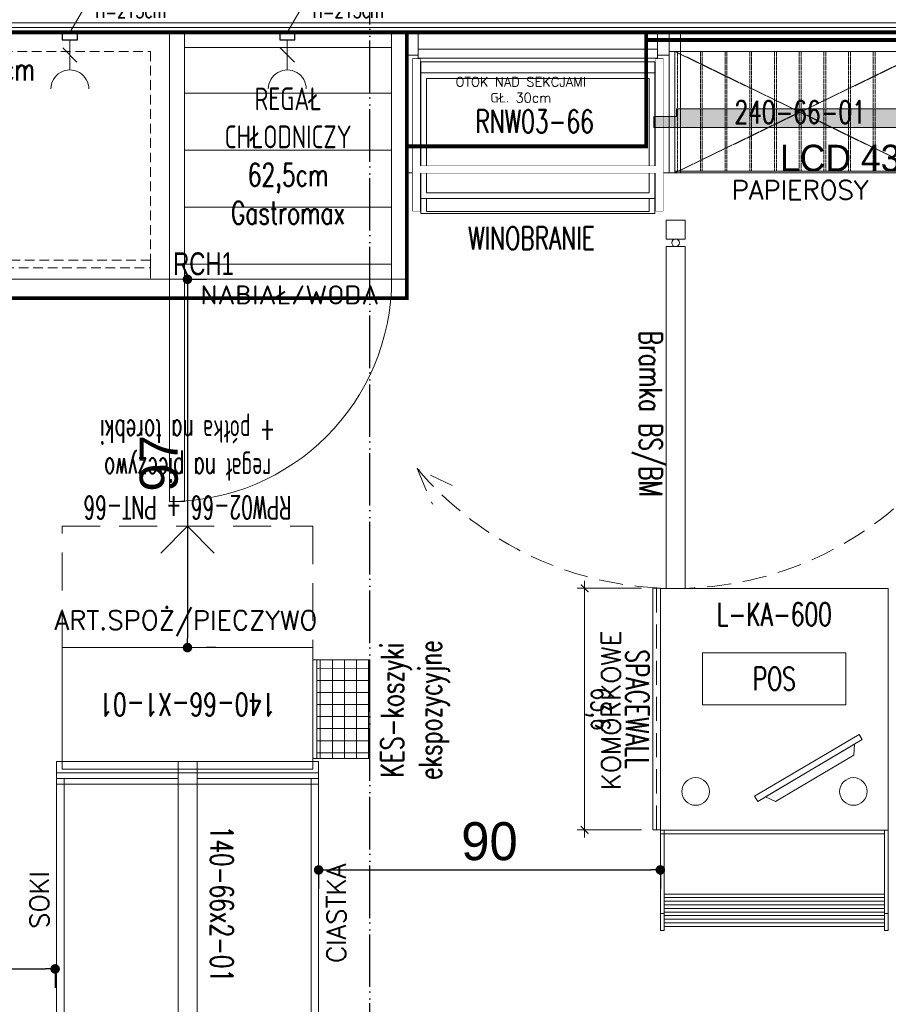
# Model space of a CAD drawing. Header units: metres. Extents: x 5541655 to 5588333, y 5589641 to 5627331.
# Tile 15 of 57: x 5585378 to 5585606, y 5625754 to 5626014. Entities that reach past the tile are written whole.
import ezdxf
from ezdxf.enums import TextEntityAlignment as Align

# ---------------------------------------------------------------- set-up
doc = ezdxf.new("R2010")
doc.units = ezdxf.units.M
doc.header["$MEASUREMENT"] = 0
for name, pattern in [('ACAD_ISO10W100', [18, 12, -3, 0, -3]), ('DASH', [0.75, 0.5, -0.25]), ('DASHED', [19.05, 12.7, -6.35])]:
    doc.linetypes.add(name, pattern=pattern)
doc.layers.get('0').update_dxf_attribs({"linetype": 'CONTINUOUS', "lineweight": 18})
doc.layers.get('Defpoints').update_dxf_attribs({"linetype": 'CONTINUOUS'})
for name, color, linetype in [('2D- Siatka Modularna', 7, 'ACAD_ISO10W100'), ('Budowlane - Sciany Wew', 7, 'CONTINUOUS'), ('Indeksy_urządzeń_gastronomicznych', 242, 'CONTINUOUS'), ('Otok zielony', 114, 'CONTINUOUS'), ('Ściany', 51, 'CONTINUOUS')]:
    doc.layers.add(name, color=color, linetype=linetype)
for name, color, linetype, lineweight in [('CHLODNICTWO', 94, 'CONTINUOUS', 20), ('Instalacje elektryczne', 1, 'CONTINUOUS', 20), ('MEBLE PKN', 150, 'CONTINUOUS', 20), ('WYMIARY WEW', 251, 'CONTINUOUS', 13)]:
    doc.layers.add(name, color=color, linetype=linetype, lineweight=lineweight)
doc.layers.add('Otok szary', color=7, linetype='CONTINUOUS', true_color=0x7d7d7d)
doc.styles.add('Arch-Dim', font='romans.shx', dxfattribs={"width": 0.75})
doc.styles.add('JACEK_07', font='SIMPLEX.SHX', dxfattribs={"width": 0.7})
doc.styles.add('PL_D50', font='GOTHIC.TTF', dxfattribs={"height": 10})
doc.styles.add('RomanS', font='romans.shx')
doc.dimstyles.new('PLANCO D50', dxfattribs={"dimscale": 0.5, "dimtxt": 10, "dimasz": 5, "dimexe": 10, "dimexo": 15, "dimgap": 5, "dimtad": 1, "dimdec": 0, "dimrnd": 0.5, "dimzin": 12, "dimtxsty": 'PL_D50', "dimblk": 'DOT', "dimcen": 1.25, "dimadec": 0, "dimazin": 0, "dimtfac": 1, "dimtdec": 0, "dimtmove": 1, "dimatfit": 3, "dimldrblk": 'DOT', "dimfxl": 10, "dimfxlon": 1, "dimarcsym": 0})
doc.dimstyles.new('wymiary 10', dxfattribs={"dimscale": 2, "dimtxt": 2.5, "dimasz": 1, "dimexe": 1, "dimexo": 2.5, "dimgap": 0.25, "dimtad": 1, "dimdec": 1, "dimzin": 9, "dimtxsty": 'Arch-Dim', "dimblk": 'ARCHTICK', "dimcen": 1, "dimdle": 1, "dimclrd": 256, "dimclre": 256, "dimclrt": 256, "dimadec": 0, "dimazin": 0, "dimtfac": 1, "dimtdec": 1, "dimtofl": 0, "dimtmove": 1, "dimatfit": 3, "dimldrblk": 'NONE', "dimfxl": 1, "dimtolj": 1, "dimtzin": 0, "dimarcsym": 0})

# ---------------------------------------------------------------- blocks, each defined once
blk = doc.blocks.new('*U360')
at = {"color": 253, "linetype": 'DASHED', "ltscale": 0.5, "true_color": 0x9e9e9e}
for points in [[(74.83, 61.49), (65.42, 65.5), (69.92, 56.31)], [(69.92, -61.31), (65.42, -70.5), (74.83, -66.49)]]:
    blk.add_lwpolyline(points, dxfattribs=at)
blk.add_lwpolyline([(97, -5), (97, 0), (7, 0), (7, -2.5, -1), (5, -2.5), (5, 0), (0, 0), (0, -5), (5, -5), (5, -2.5, -1), (7, -2.5), (7, -5), (97, -5)], format="xyb", close=True)
blk.add_lwpolyline([(0, 0), (0, 0), (0, -5), (0, -5)], close=True)
blk.add_arc((8, -2.5), 89, 310.1759, 49.8241, dxfattribs=at)
at = {"color": 7, "insert": (51, -10.02), "char_height": 6, "width": 88, "attachment_point": 5, "style": 'JACEK_07'}
blk.add_mtext('Bramka BS/BM', dxfattribs=at)
blk = doc.blocks.new('*U363')
for p, q in [((0, -90), (0, -63.6)), ((60, -63.6), (0, -63.6)), ((59, -64.6), (0, -64.6)), ((1, -90), (1, -63.6)), ((59, -90), (59, -63.6)), ((60, -90), (60, -63.6)), ((59, -80.44), (1, -80.44)), ((59, -81.34), (1, -81.34)), ((59, -82.3), (1, -82.3)), ((59, -83.26), (1, -83.26)), ((59, -84.22), (1, -84.22)), ((59, -85.18), (1, -85.18)), ((0, -85.6), (1, -85.6)), ((59, -86.13), (1, -86.13)), ((59, -87.09), (1, -87.09)), ((59, -88.05), (1, -88.05)), ((60, -85.6), (59, -85.6)), ((1, -90), (0, -90)), ((59, -89.01), (1, -89.01)), ((60, -90), (59, -90))]:
    blk.add_line(p, q)
for points in [[(0, 0), (0, -63.6), (60, -63.6), (60, 0)], [(11.13, -30.61), (48.85, -30.61), (48.85, -16.9), (11.13, -16.9)]]:
    blk.add_lwpolyline(points, close=True)
for points in [[(52.34, -38.4), (24.81, -54.72), (25.63, -56.09), (53.16, -39.78), (52.34, -38.4)], [(51.09, -41), (27.7, -54.87), (30.3, -56.12), (50.94, -43.88), (51.09, -41)]]:
    blk.add_lwpolyline(points)
for centre in [(9.3, -53.44), (50.82, -53.44)]:
    blk.add_circle(centre, 3.64)
at = {"color": 7, "char_height": 6, "attachment_point": 5, "style": 'JACEK_07'}
for s, insert, width in [('L-KA-600', (30, -6.8), 60), ('POS', (29.99, -23.75), 37.7197)]:
    blk.add_mtext(s, dxfattribs=dict(at, insert=insert, width=width))
blk = doc.blocks.new('240-66-01')
for points in [[(64.5, 5), (64.5, -32), (67.5, -32), (67.5, 5), (64.5, 5)], [(67.5, 5), (64.5, 5), (64.5, 0), (67.5, 0)], [(0, -32), (66, -32), (66, -31.5), (0, -31.5)]]:
    blk.add_lwpolyline(points, close=True)
blk.add_lwpolyline([(0, 0), (66, 0), (66, -32), (0, -32), (0, 0)])
at = {"linetype": 'DASHED', "ltscale": 0.002}
for points in [[(0, 0), (66, -32)], [(66, 0), (0, -32)]]:
    blk.add_lwpolyline(points, dxfattribs=at)
at = {"color": 253, "linetype": 'DASHED', "ltscale": 0.003, "true_color": 0xb3b3b3}
for points in [[(0.75, 0), (0.75, -31.5), (6.75, -31.5), (6.75, 0), (0.75, 0)], [(7.25, 0), (7.25, -31.5), (13.25, -31.5), (13.25, 0), (7.25, 0)], [(13.75, 0), (13.75, -31.5), (19.75, -31.5), (19.75, 0), (13.75, 0)], [(20.25, 0), (20.25, -31.5), (26.25, -31.5), (26.25, 0), (20.25, 0)], [(26.75, 0), (26.75, -31.5), (32.75, -31.5), (32.75, 0), (26.75, 0)], [(33.25, 0), (33.25, -31.5), (39.25, -31.5), (39.25, 0), (33.25, 0)], [(39.75, 0), (39.75, -31.5), (45.75, -31.5), (45.75, 0), (39.75, 0)], [(46.25, 0), (46.25, -31.5), (52.25, -31.5), (52.25, 0), (46.25, 0)], [(52.75, 0), (52.75, -31.5), (58.75, -31.5), (58.75, 0), (52.75, 0)], [(59.25, 0), (59.25, -31.5), (65.25, -31.5), (65.25, 0), (59.25, 0)]]:
    blk.add_lwpolyline(points, dxfattribs=at)
at = {"color": 7, "insert": (33, -16), "char_height": 6, "width": 66, "attachment_point": 5, "style": 'JACEK_07'}
blk.add_mtext('240-66-01', dxfattribs=at)
at = {"style": 'RomanS'}
blk.add_attdef('KATEGORIA', text='', height=5, dxfattribs=at).set_placement((33, -34), align=Align.TOP_CENTER)
blk = doc.blocks.new('*U382')
blk.add_lwpolyline([(-1.5, 0), (-1.5, -37), (1.5, -37), (1.5, 0), (-1.5, 0), (-1.5, -5), (1.5, -5)])
ref = blk.add_blockref('240-66-01', (0, -5))
ref.add_attrib('KATEGORIA', 'PAPIEROSY', dxfattribs={"color": 7, "height": 5, "style": 'RomanS'}).set_placement((33, -39), align=Align.TOP_CENTER)
blk = doc.blocks.new('*U384')
for p, q in [((64.5, -4.4), (1.5, -4.4)), ((63.8, -7.8), (2.2, -7.8)), ((2.2, -7.8), (2.2, -47.67)), ((63.8, -7.8), (63.8, -47.67)), ((63.8, -10.62), (2.2, -10.62)), ((2.2, -10.62), (2.2, -43.7)), ((62.3, -12.12), (3.7, -12.12)), ((3.7, -12.12), (3.7, -42.2)), ((62.3, -12.12), (62.3, -42.2)), ((63.8, -10.62), (63.8, -43.7)), ((63.8, -43.7), (2.2, -43.7)), ((62.3, -42.2), (3.7, -42.2)), ((3.7, -43.7), (3.7, -47.13)), ((62.3, -43.7), (62.3, -47.13)), ((63.8, -47.67), (2.2, -47.67)), ((62.3, -47.13), (3.7, -47.13))]:
    blk.add_line(p, q)
for points in [[(-1.5, 0), (-1.5, -37), (1.5, -37), (1.5, 0), (-1.5, 0)], [(1.5, 0), (1.5, -6), (-1.5, -6), (-1.5, 0)], [(64.5, 0), (64.5, -37), (67.5, -37), (67.5, 0), (64.5, 0)], [(67.5, 0), (67.5, -6), (64.5, -6), (64.5, 0)], [(0, -7.01), (0, -47), (2, -47), (2, -7.01)], [(66, -7.01), (66, -47), (64, -47), (64, -7.01)]]:
    blk.add_lwpolyline(points, close=True)
at = {"color": 7, "style": 'JACEK_07', "width": 0.7}
blk.add_text('RNW03-66', height=6, dxfattribs=at).set_placement((16.55, -26.43))
at = {"color": 0, "insert": (31.32, -54.18), "char_height": 6, "width": 60, "attachment_point": 5, "style": 'JACEK_07'}
blk.add_mtext('{\\C7;WINOBRANIE}', dxfattribs=at)
for points in [[(2, -7.01), (2, -47), (0, -47), (0, -7.01)], [(66, -7.01), (66, -47), (64, -47), (64, -7.01)]]:
    blk.add_wipeout(points)
blk.add_line((64.5, -6.8), (1.5, -6.8))
blk.add_lwpolyline([(63.8, -37), (2.2, -37), (2.2, -35.2), (63.8, -35.2)], close=True)
blk.add_wipeout([(66, -37), (0, -37), (0, -35.2), (66, -35.2)])
blk = doc.blocks.new('gn-230')
at = {"layer": 'Instalacje elektryczne'}
for p, q in [((-4, 0), (-19.8, 0)), ((-15.65, -3.75), (-8.15, 3.75))]:
    blk.add_line(p, q, dxfattribs=at)
at = {"layer": 'Instalacje elektryczne', "lineweight": 30}
blk.add_lwpolyline([(-4, -4), (0, -4), (0, 4), (-4, 4)], close=True, dxfattribs=at)
at = {"layer": 'Instalacje elektryczne'}
blk.add_arc((-29.8, 0), 10, 270, 90, dxfattribs=at)
blk = doc.blocks.new('*U391')
for p, q in [((58.5, -16), (4, -16)), ((58.5, -31), (4, -31)), ((58.5, -46), (4, -46))]:
    blk.add_line(p, q)
at = {"color": 1}
blk.add_lwpolyline([(31.03, 0), (36.17, 8.9), (57.31, 8.9)], dxfattribs=at)
for points in [[(0, -65), (0, 0)], [(0, 0), (62.5, 0)], [(4, 0), (4, -65)], [(58.5, -65), (58.5, 0)], [(62.5, 0), (62.5, -65)], [(4, -4), (58.5, -4)], [(58.5, -4), (58.5, -61)], [(58.5, -61), (4, -61)], [(62.5, -65), (0, -65)]]:
    blk.add_lwpolyline(points)
blk.add_lwpolyline([(0, -65), (4, -65), (4, -123.5), (0, -123.5)], close=True)
blk.add_arc((0, -65), 58.5, 270, 0)
at = {"color": 1, "xscale": 0.5, "yscale": 0.5, "zscale": 0.5, "rotation": 89.99999999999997}
blk.add_blockref('gn-230', (31.03, 0), dxfattribs=at)
at = {"color": 1, "insert": (37.72, 14.46), "char_height": 4, "width": 32.4538, "attachment_point": 1, "style": 'RomanS'}
blk.add_mtext('{\\W0.7;230V\\PH=215cm}', dxfattribs=at)
at = {"color": 242, "insert": (31.25, -32.5), "char_height": 6, "width": 62.5, "attachment_point": 5, "style": 'JACEK_07'}
blk.add_mtext('REGAŁ\\PCHŁODNICZY\\P62,5cm\\PGastromax', dxfattribs=at)
at = {"layer": 'Indeksy_urządzeń_gastronomicznych', "color": 242, "insert": (1, -64), "char_height": 6, "width": 36.1, "attachment_point": 7, "style": 'JACEK_07'}
blk.add_mtext('\\pxql;{\\fArial|b0|i0|c238|p34;RCH1}', dxfattribs=at)
blk = doc.blocks.new('_Dot')
at = {"color": 0, "linetype": 'ByBlock', "lineweight": -2}
blk.add_line((-0.5, 0), (-1, 0), dxfattribs=at)
at = {"color": 0, "linetype": 'ByBlock', "const_width": 0.5}
blk.add_lwpolyline([(-0.25, 0, 1), (0.25, 0, 1)], format="xyb", close=True, dxfattribs=at)
blk = doc.blocks.new('*D449')
at = {"layer": 'Defpoints', "color": 0}
for p in [(5585297.03, 5625813.79), (5585387.03, 5625813.79), (5585387.03, 5625763.7)]:
    blk.add_point(p, dxfattribs=at)
at = {"layer": 'WYMIARY WEW', "color": 0, "lineweight": -2}
for p, q in [((5585297.03, 5625764.1), (5585297.03, 5625758.7)), ((5585299.53, 5625763.7), (5585384.53, 5625763.7)), ((5585387.03, 5625764.1), (5585387.03, 5625758.7))]:
    blk.add_line(p, q, dxfattribs=at)
at = {"layer": 'WYMIARY WEW', "color": 0, "lineweight": -2, "xscale": 2.5, "yscale": 2.5, "zscale": 2.5, "rotation": 180}
blk.add_blockref('_Dot', (5585297.03, 5625763.7), dxfattribs=at)
at = {"layer": 'WYMIARY WEW', "color": 0, "lineweight": -2, "xscale": 2.5, "yscale": 2.5, "zscale": 2.5}
blk.add_blockref('_Dot', (5585387.03, 5625763.7), dxfattribs=at)
at = {"layer": 'WYMIARY WEW', "color": 0, "insert": (5585342.03, 5625771.2), "char_height": 10, "attachment_point": 5, "style": 'PL_D50'}
blk.add_mtext('90', dxfattribs=at)
blk = doc.blocks.new('*U174')
for points in [[(-3, 34.5), (-3, -34.5), (0, -34.5), (0, 34.5)], [(-3, 33), (-3, -33), (-33, -33), (-33, 33)], [(0, -2.5), (-3, -2.5), (-3, 2.5), (0, 2.5)]]:
    blk.add_lwpolyline(points, close=True)
at = {"color": 7, "insert": (-18, 0), "char_height": 6, "width": 66, "attachment_point": 5, "rotation": 270, "style": 'JACEK_07'}
blk.add_mtext('140-66-X1-01', dxfattribs=at)
blk = doc.blocks.new('*U173')
for points in [[(0, -2.5), (0, 34.5), (3, 34.5), (3, -2.5), (0, -2.5)], [(66, -2.5), (66, 34.5), (69, 34.5), (69, -2.5), (66, -2.5)], [(1.5, 32.5), (67.5, 32.5), (67.5, 2.5), (1.5, 2.5)], [(0, 2.5), (0, -34.5), (3, -34.5), (3, 2.5), (0, 2.5)], [(0, 2.5), (3, 2.5), (3, -2.5), (0, -2.5)], [(66, 2.5), (66, -34.5), (69, -34.5), (69, 2.5), (66, 2.5)], [(69, 2.5), (66, 2.5), (66, -2.5), (69, -2.5)], [(1.5, -2.5), (67.5, -2.5), (67.5, -32.5), (1.5, -32.5)]]:
    blk.add_lwpolyline(points, close=True)
for points in [[(1.5, 2.5), (67.5, 2.5), (67.5, 34.5), (1.5, 34.5), (1.5, 2.5)], [(1.5, -2.5), (67.5, -2.5), (67.5, -34.5), (1.5, -34.5), (1.5, -2.5)]]:
    blk.add_lwpolyline(points)
at = {"color": 7, "insert": (34.5, 9), "char_height": 6, "width": 69, "attachment_point": 5, "style": 'JACEK_07'}
blk.add_mtext('140-66x2-01', dxfattribs=at)
blk = doc.blocks.new('*D453')
at = {"layer": 'Defpoints', "color": 0}
for p in [(5585546.32, 5625857.07), (5585456.38, 5625833.29), (5585546.32, 5625789.75)]:
    blk.add_point(p, dxfattribs=at)
at = {"layer": 'WYMIARY WEW', "color": 0, "lineweight": -2}
for p, q in [((5585456.38, 5625790.15), (5585456.38, 5625784.75)), ((5585458.88, 5625789.75), (5585543.82, 5625789.75)), ((5585546.32, 5625790.15), (5585546.32, 5625784.75))]:
    blk.add_line(p, q, dxfattribs=at)
at = {"layer": 'WYMIARY WEW', "color": 0, "lineweight": -2, "xscale": 2.5, "yscale": 2.5, "zscale": 2.5, "rotation": 180}
blk.add_blockref('_Dot', (5585456.38, 5625789.75), dxfattribs=at)
at = {"layer": 'WYMIARY WEW', "color": 0, "lineweight": -2, "xscale": 2.5, "yscale": 2.5, "zscale": 2.5}
blk.add_blockref('_Dot', (5585546.32, 5625789.75), dxfattribs=at)
at = {"layer": 'WYMIARY WEW', "color": 0, "insert": (5585501.35, 5625797.25), "char_height": 10, "attachment_point": 5, "style": 'PL_D50'}
blk.add_mtext('90', dxfattribs=at)
blk = doc.blocks.new('_ArchTick')
at = {"color": 0, "linetype": 'ByBlock', "const_width": 0.15}
blk.add_lwpolyline([(-0.5, -0.5), (0.5, 0.5)], dxfattribs=at)
blk = doc.blocks.new('*D201')
at = {"lineweight": -2, "transparency": 16777216}
for p, q in [((-31.8, -5), (-31.8, -21.93)), ((31.8, -5), (31.8, -21.93)), ((-33.8, -19.93), (33.8, -19.93))]:
    blk.add_line(p, q, dxfattribs=at)
at = {"layer": 'Defpoints', "color": 0, "transparency": 16777216}
for p in [(-31.8, 0), (31.8, 0), (31.8, -19.93)]:
    blk.add_point(p, dxfattribs=at)
at = {"lineweight": -2, "transparency": 16777216, "xscale": 2, "yscale": 2, "zscale": 2, "rotation": 180}
blk.add_blockref('_ArchTick', (-31.8, -19.93), dxfattribs=at)
at = {"lineweight": -2, "transparency": 16777216, "xscale": 2, "yscale": 2, "zscale": 2}
blk.add_blockref('_ArchTick', (31.8, -19.93), dxfattribs=at)
at = {"transparency": 16777216, "insert": (0, -16.46), "char_height": 5, "attachment_point": 5, "style": 'Arch-Dim'}
blk.add_mtext('\\A1;63,6', dxfattribs=at)
blk = doc.blocks.new('_None', base_point=(2.5, 0))
blk = doc.blocks.new('*D460')
at = {"layer": 'Defpoints', "color": 0}
for p in [(5585408.12, 5625945.25), (5585421.86, 5625848.29), (5585421.86, 5625848.29)]:
    blk.add_point(p, dxfattribs=at)
at = {"layer": 'WYMIARY WEW', "color": 0, "lineweight": -2}
for p, q in [((5585421.46, 5625945.25), (5585426.86, 5625945.25)), ((5585421.86, 5625942.75), (5585421.86, 5625850.79)), ((5585429.36, 5625848.29), (5585426.86, 5625848.29))]:
    blk.add_line(p, q, dxfattribs=at)
at = {"layer": 'WYMIARY WEW', "color": 0, "lineweight": -2, "xscale": 2.5, "yscale": 2.5, "zscale": 2.5}
for p, rotation in [((5585421.86, 5625945.25), 90), ((5585421.86, 5625848.29), 270)]:
    blk.add_blockref('_Dot', p, dxfattribs=dict(at, rotation=rotation))
at = {"layer": 'WYMIARY WEW', "color": 0, "insert": (5585414.36, 5625896.77), "char_height": 10, "attachment_point": 5, "rotation": 90, "style": 'PL_D50'}
blk.add_mtext('97', dxfattribs=at)
blk = doc.blocks.new('kes - koszyki ekspozycyjne')
h = blk.add_hatch()
h.set_pattern_fill('ANSI37', color=256, angle=45)
h.set_pattern_definition([(90, (0, 0), (-3.175, 7e-16), []), (180, (0, 0), (-7e-16, -3.175), [])])
h.paths.add_polyline_path([(25462.34, 20696.84), (25462.34, 20682.84), (25488.34, 20682.84), (25488.34, 20696.84)])
for p, q in [((25462.34, 20697.84), (25488.34, 20697.84)), ((25462.34, 20696.84), (25488.34, 20696.84)), ((25462.34, 20696.84), (25488.34, 20696.84))]:
    blk.add_line(p, q)
blk.add_lwpolyline([(25462.34, 20697.84), (25462.34, 20682.84), (25488.34, 20682.84), (25488.34, 20697.84)], close=True)
at = {"color": 7, "insert": (25475.07, 20670.98), "char_height": 6, "width": 88, "attachment_point": 5, "style": 'JACEK_07'}
blk.add_mtext('KES-koszyki \\Pekspozycyjne', dxfattribs=at)
blk = doc.blocks.new('*U209')
blk.add_blockref('kes - koszyki ekspozycyjne', (-25462.34, -20697.84))
blk = doc.blocks.new('Regał chłodniczy GP 125cm')
blk.add_lwpolyline([(0, 0), (125, 0), (125, -65), (0, -65), (0, 0)])
at = {"linetype": 'DASHED', "ltscale": 0.2}
for points in [[(5, -5), (120, -5), (120, -65), (5, -65)], [(5, -64), (62.5, -64), (62.5, -62), (5, -62)], [(62.5, -62), (120, -62), (120, -60), (62.5, -60)]]:
    blk.add_lwpolyline(points, close=True, dxfattribs=at)
at = {"color": 242, "insert": (51.52, -14.68), "char_height": 6, "width": 93.0449, "attachment_point": 5, "style": 'JACEK_07'}
blk.add_mtext('REGAŁ CHŁODNICZY 125cm\\PGastromax', dxfattribs=at)
blk = doc.blocks.new('*U392')
at = {"color": 1}
blk.add_lwpolyline([(98.8, 0), (103.94, 8.9), (125.08, 8.9)], dxfattribs=at)
blk.add_blockref('Regał chłodniczy GP 125cm', (0, 0))
at = {"color": 1, "xscale": 0.5, "yscale": 0.5, "zscale": 0.5, "rotation": 89.99999999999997}
blk.add_blockref('gn-230', (98.8, 0), dxfattribs=at)
at = {"color": 1, "insert": (105.49, 14.46), "char_height": 4, "width": 32.4538, "attachment_point": 1, "style": 'RomanS'}
blk.add_mtext('{\\W0.7;230V\\PH=215cm}', dxfattribs=at)
at = {"layer": 'Indeksy_urządzeń_gastronomicznych', "color": 242, "insert": (1, -64), "char_height": 6, "width": 36.1, "attachment_point": 7, "style": 'JACEK_07'}
blk.add_mtext('\\pxql;{\\fArial|b0|i0|c238|p34;RCH2}', dxfattribs=at)
blk = doc.blocks.new('*U216')
blk.add_lwpolyline([(0, 0), (66, 0), (66, -32), (0, -32)], close=True)
at = {"linetype": 'DASH', "ltscale": 20}
blk.add_lwpolyline([(0, -32), (66, -32), (66, -64), (0, -64)], close=True, dxfattribs=at)
for points in [[(33.01, -32), (33.01, -64), (25.88, -56.7)], [(33.01, -32), (33.01, -64), (40.15, -56.7)]]:
    blk.add_lwpolyline(points, dxfattribs=at)
at = {"color": 7, "insert": (33, -65.87), "char_height": 6, "width": 87.8961, "attachment_point": 2, "style": 'JACEK_07'}
blk.add_mtext('{\\W0.6;RPW02-66 + PNT-66\\Pregał na pieczywo\\P+ półka na torebki}', dxfattribs=at)
blk = doc.blocks.new('*U122')
at = {"linetype": 'DASHED', "const_width": 1}
blk.add_lwpolyline([(-179.5, 0), (114.75, 0), (114.75, -2), (-179.5, -2)], close=True, dxfattribs=at)
at = {"insert": (0, -6.94), "char_height": 2.5, "width": 50, "attachment_point": 5, "style": 'RomanS'}
blk.add_mtext('OTOK \\PPŁYTA MEBLOWA', dxfattribs=at)
blk = doc.blocks.new('*U164')
at = {"linetype": 'DASHED', "const_width": 1}
blk.add_lwpolyline([(-30, 0), (33, 0), (33, -30), (-30, -30)], close=True, dxfattribs=at)
at = {"insert": (0, -15.12), "char_height": 2.5, "width": 50, "attachment_point": 5, "style": 'RomanS'}
blk.add_mtext('OTOK NAD SEKCJAMI \\PGŁ. 30cm', dxfattribs=at)
blk = doc.blocks.new('43 LCD top')
at = {"true_color": 0xff2929}
h = blk.add_hatch(color=20, dxfattribs=at)
h.dxf.hatch_style = 1
h.paths.add_polyline_path([(3419.81, 2134.69), (3419.81, 2137.52), (3425.81, 2137.52), (3425.81, 2139.52), (3510.56, 2139.52), (3510.56, 2137.52), (3516.56, 2137.52), (3516.56, 2134.69)])
blk.add_lwpolyline([(3419.81, 2134.69), (3516.56, 2134.69), (3516.56, 2137.52), (3510.56, 2137.52), (3510.56, 2139.52), (3425.81, 2139.52), (3425.81, 2137.52), (3419.81, 2137.52)], close=True)
for p in [(3417.81, 2157.69), (3468.18, 2157.69), (3518.56, 2157.69), (3417.81, 2134.69), (3518.56, 2134.69)]:
    blk.add_point(p)
at = {"insert": (3453, 2130.11), "char_height": 7, "attachment_point": 1, "style": 'PL_D50'}
blk.add_mtext_dynamic_manual_height_columns('LCD 43"', width=55.1787, gutter_width=50, heights=[0], dxfattribs=at)
blk = doc.blocks.new('*U39')
for p in [(-3419.81, -2134.69), (-3323.06, -2134.69), (-3226.31, -2134.69)]:
    blk.add_blockref('43 LCD top', p)
blk = doc.blocks.new('*U732')
at = {"linetype": 'DASHED', "const_width": 1}
blk.add_lwpolyline([(-140.47, 0), (172.03, 0), (172.03, -70), (-140.47, -70)], close=True, dxfattribs=at)
at = {"layer": 'Otok szary'}
blk.add_lwpolyline([(39.72, -0.65), (40.22, -0.65), (40.22, -0.65)], dxfattribs=at)
at = {"insert": (-45.48, -33.5), "char_height": 2.5, "width": 446, "attachment_point": 5, "style": 'RomanS'}
blk.add_mtext('OTOK NAD LODÓWKAMI\\PGŁ. 70cm', dxfattribs=at)
blk = doc.blocks.new('*U200')
blk.add_lwpolyline([(-31.8, 0), (31.8, 0), (31.8, -2), (-31.8, -2)], close=True)
at = {"color": 253, "linetype": 'DASHED', "ltscale": 0.5, "true_color": 0x9e9e9e}
blk.add_lwpolyline([(-31.8, -1), (31.8, -1)], dxfattribs=at)
at = {"color": 7, "insert": (0, -6.05), "char_height": 6, "attachment_point": 5, "style": 'JACEK_07'}
blk.add_mtext('SPACEWALL', dxfattribs=at)
dim = blk.add_linear_dim(base=(31.8, -19.93), p1=(-31.8, 0), p2=(31.8, 0), dimstyle='wymiary 10')
dim.commit()
dim.dimension.update_dxf_attribs({"geometry": '*D201', "text_midpoint": (0, -16.46)})

msp = doc.modelspace()

# ---------------------------------------------------------------- linework, layer by layer
at = {"layer": '2D- Siatka Modularna', "lineweight": 25}
for p in [(5585469.82, 5625089.25), (5585469.82, 5624710.99)]:
    msp.add_line(p, (5585469.82, 5627132.53), dxfattribs=at)
at = {"layer": 'Budowlane - Sciany Wew', "color": 251, "linetype": 'Continuous', "lineweight": 20}
for points in [[(5585158.3, 5626019), (5585158.3, 5626011.5), (5585761.07, 5626011.5), (5585761.07, 5626019)], [(5585159.55, 5626017.75), (5585159.55, 5626012.75), (5585759.82, 5626012.75), (5585759.82, 5626017.75)]]:
    msp.add_lwpolyline(points, dxfattribs=at)
at = {"layer": 'Ściany', "color": 0, "const_width": 0.5}
msp.add_lwpolyline([(5585157.05, 5626020.25), (5585157.05, 5626010.25), (5585762.32, 5626010.25), (5585762.32, 5626020.25)], dxfattribs=at)

# ---------------------------------------------------------------- block references
at = {"layer": 'CHLODNICTWO'}
msp.add_blockref('*U392', (5585292.1, 5626010.25), dxfattribs=at)
at = {"layer": 'MEBLE PKN'}
for name, p in [('*U382', (5585550.1, 5626010.25)), ('*U363', (5585546.32, 5625863.85))]:
    msp.add_blockref(name, p, dxfattribs=at)
for name, p, rotation in [('*U360', (5585552.82, 5625960.85), 270), ('*U216', (5585454.88, 5625816.29), 180), ('*U200', (5585546.32, 5625832.09), 270), ('*U209', (5585454.88, 5625819.09), 90), ('*U174', (5585421.88, 5625815.29), 269.9999999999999), ('*U173', (5585421.88, 5625815.29), 270)]:
    msp.add_blockref(name, p, dxfattribs=dict(at, rotation=rotation))

# ---------------------------------------------------------------- texts
at = {"style": 'RomanS'}
for tag, p in [('NABIAŁ/WODA', (5585448.81, 5625943.64)), ('ART.SPOŻ/PIECZYWO', (5585421.46, 5625858))]:
    msp.add_attdef(tag, text='PAPIEROSY', height=5, dxfattribs=at).set_placement(p, align=Align.TOP_CENTER)
for tag, p in [('KOMÓRKOWE', (5585530.87, 5625831.75)), ('CIASTKA', (5585458.55, 5625778.37)), ('SOKI', (5585380.39, 5625781.89)), ('SOKI', (5585380.39, 5625781.89))]:
    msp.add_attdef(tag, text='PAPIEROSY', height=5, rotation=90, dxfattribs=at).set_placement(p, align=Align.TOP_CENTER)

# ---------------------------------------------------------------- dimensions: what is measured, and where the dimension line sits
at = {"layer": 'WYMIARY WEW'}
dim = msp.add_linear_dim(base=(5585421.86, 5625848.29), p1=(5585408.12, 5625945.25), p2=(5585421.86, 5625848.29), angle=90, dimstyle='PLANCO D50', override={"dimtxsty": 'PL_D50', "dimldrblk": 'Dot', "dimfxl": 0.8}, dxfattribs=at)
dim.commit()
dim.dimension.update_dxf_attribs({"geometry": '*D460', "text_midpoint": (5585414.36, 5625896.77)})
for base, p1, p2, picture, middle in [((5585546.32, 5625789.75), (5585456.38, 5625833.29), (5585546.32, 5625857.07), '*D453', (5585501.35, 5625797.25)), ((5585387.03, 5625763.7), (5585297.03, 5625813.79), (5585387.03, 5625813.79), '*D449', (5585342.03, 5625771.2))]:
    dim = msp.add_linear_dim(base=base, p1=p1, p2=p2, dimstyle='PLANCO D50', override={"dimtxsty": 'PL_D50', "dimldrblk": 'Dot', "dimfxl": 0.8}, dxfattribs=at)
    dim.commit()
    dim.dimension.update_dxf_attribs({"geometry": picture, "text_midpoint": middle})

# ---------------------------------------------------------------- next in the draw order: block references
at = {"layer": 'MEBLE PKN'}
msp.add_blockref('*U384', (5585481.1, 5626010.25), dxfattribs=at)

# ---------------------------------------------------------------- next in the draw order: block references
msp.add_blockref('*U39', (5585544.6, 5625985.25))
at = {"layer": 'CHLODNICTWO'}
msp.add_blockref('*U391', (5585417.1, 5626010.25), dxfattribs=at)
at = {"layer": 'Otok szary', "color": 0, "rotation": 360}
msp.add_blockref('*U732', (5585307.57, 5626010.25), dxfattribs=at)
at = {"layer": 'Otok zielony'}
for name, p in [('*U164', (5585509.6, 5626010.25)), ('*U122', (5585722.1, 5626010.25))]:
    msp.add_blockref(name, p, dxfattribs=at)

doc.saveas('drawing.dxf')
